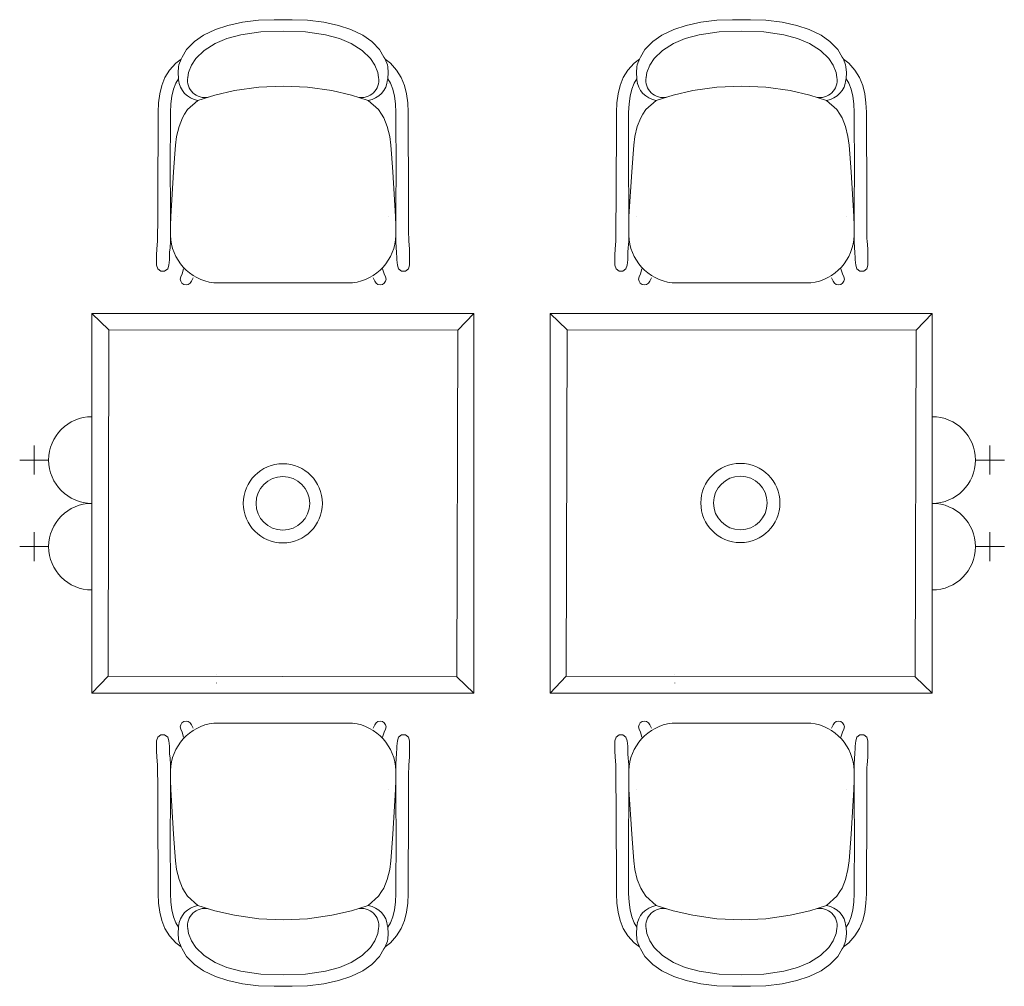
# Model space of a CAD drawing. Header units: millimetres. Extents: x -1131 to 37929, y -9154 to 9180.
# Tile 25 of 85: x 8097 to 10060, y 4955 to 6883. Entities that reach past the tile are written whole.
import ezdxf

# ---------------------------------------------------------------- set-up
doc = ezdxf.new("R2010")
doc.units = ezdxf.units.MM
doc.layers.add('GREYSCALE', color=9, linetype='Continuous', lineweight=0, true_color=0x808080)

# ---------------------------------------------------------------- blocks, each defined once
blk = doc.blocks.new('FLOOR PLAN')
at = {"layer": 'GREYSCALE'}
for p, q in [((8813.1, 15920.1), (8813.2, 15920.8)), ((9193.9, 15920.1), (9193.8, 15920.8)), ((9726.8, 15920.1), (9727, 15920.8)), ((10107.6, 15920.1), (10107.5, 15920.8)), ((8793.6, 15908.1), (8793.6, 15908.2)), ((9003.5, 15903.8), (9003.5, 15903.8)), ((9213.4, 15908.1), (9213.4, 15908.2)), ((9707.4, 15908.1), (9707.4, 15908.2)), ((9917.3, 15903.8), (9917.2, 15903.8)), ((10127.1, 15908.1), (10127.1, 15908.2)), ((8793.4, 15642.8), (8793.4, 15642.9)), ((9213.6, 15642.8), (9213.6, 15642.9)), ((9707.2, 15642.8), (9707.2, 15642.9)), ((10127.3, 15642.8), (10127.3, 15642.9)), ((8622.3, 15449.9), (8655.7, 15417.8)), ((9383.6, 15449.9), (9351.5, 15416.5)), ((9536, 15449.9), (9569.5, 15417.8)), ((10297.4, 15449.9), (10265.3, 15416.5)), ((8622.3, 15244.2), (8622.3, 15071.4)), ((10297.4, 15244.2), (10297.4, 15071.4)), ((8507.1, 15186.6), (8507.1, 15129)), ((10412.6, 15186.6), (10412.6, 15129)), ((8535.9, 15157.8), (8478.3, 15157.8)), ((10383.8, 15157.8), (10441.4, 15157.8)), ((8622.3, 15071.4), (8622.3, 14898.6)), ((10297.4, 15071.4), (10297.4, 14898.6)), ((8507.1, 15013.8), (8507.1, 14956.2)), ((10412.6, 15013.8), (10412.6, 14956.2)), ((8535.9, 14985), (8478.3, 14985)), ((10383.8, 14985), (10441.4, 14985)), ((8622.3, 14693), (8654.4, 14726.4)), ((8870.1, 14730.9), (8870.1, 14730.6)), ((9383.6, 14693), (9350.1, 14725.1)), ((9536, 14693), (9568.1, 14726.4)), ((9783.8, 14730.9), (9783.8, 14730.6)), ((10297.4, 14693), (10263.9, 14725.1)), ((8870.5, 14713.1), (8870.5, 14712.8)), ((9784.2, 14713.1), (9784.2, 14712.8)), ((8793.4, 14501.4), (8793.4, 14501.4)), ((9213.6, 14501.4), (9213.6, 14501.4)), ((9707.2, 14501.4), (9707.2, 14501.4)), ((10127.3, 14501.4), (10127.3, 14501.4)), ((8793.6, 14236.1), (8793.6, 14236.1)), ((9003.5, 14240.4), (9003.5, 14240.4)), ((9213.4, 14236.1), (9213.4, 14236.1)), ((9707.4, 14236.1), (9707.4, 14236.1)), ((9917.3, 14240.4), (9917.2, 14240.4)), ((10127.1, 14236.1), (10127.1, 14236.1)), ((8813.1, 14224.2), (8813.2, 14223.4)), ((9193.9, 14224.2), (9193.8, 14223.4)), ((9726.8, 14224.2), (9727, 14223.4)), ((10107.6, 14224.2), (10107.5, 14223.4))]:
    blk.add_line(p, q, dxfattribs=at)
for points in [[(8844.8, 16005.3), (8868.4, 16016.7), (8893, 16024.7), (8922.4, 16031.1), (8954.7, 16034.9), (8985.5, 16036.1), (9003.5, 16035.9)], [(9162.2, 16005.3), (9138.6, 16016.7), (9114, 16024.7), (9084.5, 16031.1), (9052.3, 16034.9), (9021.5, 16036.1), (9003.5, 16035.9)], [(9758.5, 16005.3), (9782.2, 16016.7), (9806.7, 16024.7), (9836.2, 16031.1), (9868.4, 16034.9), (9899.3, 16036.1), (9917.2, 16035.9)], [(10076, 16005.3), (10052.3, 16016.7), (10027.7, 16024.7), (9998.3, 16031.1), (9966.1, 16034.9), (9935.2, 16036.1), (9917.3, 16035.9)], [(8844.8, 16005.3), (8827, 15992.7), (8825.6, 15991.1), (8811.1, 15976.6), (8802.5, 15961.6), (8800.7, 15958.6), (8800.3, 15957.6), (8795.7, 15946.3), (8795.1, 15941.9), (8794, 15930.8)], [(9115.6, 15998.6), (9087.9, 16005.9), (9048.2, 16012.1), (9003.5, 16013.3), (8958.8, 16012.1), (8919.1, 16005.9), (8891.4, 15998.6), (8868.1, 15988.7), (8845.9, 15974.8)], [(9162.2, 16005.3), (9180, 15992.7), (9181.4, 15991.1), (9195.9, 15976.6), (9204.5, 15961.6), (9206.3, 15958.6), (9206.7, 15957.6), (9211.3, 15946.3), (9211.9, 15941.9), (9213, 15930.8)], [(9758.5, 16005.3), (9740.8, 15992.7), (9739.4, 15991.1), (9724.9, 15976.6), (9716.3, 15961.6), (9714.5, 15958.6), (9714.1, 15957.6), (9709.5, 15946.3), (9708.9, 15941.9), (9707.8, 15930.8)], [(10029.3, 15998.6), (10001.6, 16005.9), (9961.9, 16012.1), (9917.2, 16013.3), (9872.6, 16012.1), (9832.9, 16005.9), (9805.1, 15998.6), (9781.8, 15988.7), (9759.7, 15974.8)], [(10076, 16005.3), (10093.7, 15992.7), (10095.1, 15991.1), (10109.6, 15976.6), (10118.2, 15961.6), (10120, 15958.6), (10120.4, 15957.6), (10125, 15946.3), (10125.6, 15941.9), (10126.7, 15930.8)], [(8775.6, 15546.3), (8773.3, 15539.1), (8767.2, 15534.7), (8759.7, 15534.7), (8753.6, 15539.1), (8751.3, 15546.3), (8751.3, 15546.5), (8751.3, 15546.7), (8751.3, 15566.3), (8751.5, 15578.8), (8752.8, 15594.2), (8753.2, 15599.5), (8753.3, 15610.1), (8753.4, 15628.5), (8753.4, 15674), (8754.2, 15851.6), (8755.2, 15870.3), (8757.4, 15888), (8761.5, 15904.8), (8767.9, 15920.7), (8777.2, 15935.6), (8789.6, 15949.2), (8800.3, 15957.6)], [(9231.4, 15546.3), (9233.7, 15539.1), (9239.8, 15534.7), (9247.3, 15534.7), (9253.4, 15539.1), (9255.7, 15546.3), (9255.7, 15546.5), (9255.7, 15546.7), (9255.7, 15566.3), (9255.5, 15578.8), (9254.2, 15594.2), (9253.8, 15599.5), (9253.7, 15610.1), (9253.6, 15628.5), (9253.6, 15674), (9252.8, 15851.6), (9251.8, 15870.3), (9249.6, 15888), (9245.5, 15904.8), (9239.1, 15920.7), (9229.8, 15935.6), (9217.4, 15949.2), (9206.7, 15957.6)], [(9689.4, 15546.3), (9687, 15539.1), (9680.9, 15534.7), (9673.4, 15534.7), (9667.3, 15539.1), (9665, 15546.3), (9665, 15546.5), (9665, 15546.7), (9665, 15566.3), (9665.3, 15578.8), (9666.6, 15594.2), (9666.9, 15599.5), (9667, 15610.1), (9667.1, 15628.5), (9667.2, 15674), (9668, 15851.6), (9668.9, 15870.3), (9671.2, 15888), (9675.2, 15904.8), (9681.6, 15920.7), (9690.9, 15935.6), (9703.3, 15949.2), (9714.1, 15957.6)], [(10145.1, 15546.3), (10147.4, 15539.1), (10153.5, 15534.7), (10161, 15534.7), (10167.1, 15539.1), (10169.5, 15546.3), (10169.5, 15546.5), (10169.5, 15546.7), (10169.5, 15566.3), (10169.2, 15578.8), (10167.9, 15594.2), (10167.5, 15599.5), (10167.5, 15610.1), (10167.4, 15628.5), (10167.3, 15674), (10166.5, 15851.6), (10165.5, 15870.3), (10163.3, 15888), (10159.2, 15904.8), (10152.8, 15920.7), (10143.6, 15935.6), (10131.1, 15949.2), (10120.4, 15957.6)], [(8795.1, 15918.4), (8789.6, 15909.7), (8784.7, 15897.4), (8781.4, 15883.6), (8779.5, 15868.2), (8778.6, 15850.9), (8778, 15728.7)], [(9173.3, 15875), (9139.7, 15885.5), (9100.8, 15894.5), (9052.2, 15901.5), (9003.5, 15903.8), (9003.5, 15903.8), (8954.8, 15901.5), (8906.2, 15894.5), (8867.3, 15885.5), (8833.7, 15875)], [(9211.9, 15918.4), (9217.4, 15909.7), (9222.3, 15897.4), (9225.6, 15883.6), (9227.5, 15868.2), (9228.4, 15850.9), (9229, 15728.7)], [(9708.8, 15918.4), (9703.4, 15909.7), (9698.4, 15897.4), (9695.1, 15883.6), (9693.2, 15868.2), (9692.3, 15850.9), (9691.8, 15728.7)], [(10087.1, 15875), (10053.4, 15885.5), (10014.5, 15894.5), (9966, 15901.5), (9917.3, 15903.8), (9917.2, 15903.8), (9868.5, 15901.5), (9820, 15894.5), (9781, 15885.5), (9747.4, 15875)], [(10125.7, 15918.4), (10131.1, 15909.7), (10136, 15897.4), (10139.3, 15883.6), (10141.3, 15868.2), (10142.2, 15850.9), (10142.7, 15728.7)], [(8795.9, 15823.2), (8791.1, 15803.2), (8788.8, 15785.9), (8787.3, 15768.6), (8785, 15732.5), (8779.3, 15643.5), (8778.8, 15625.6), (8778.8, 15625.1), (8778.9, 15622.2)], [(9211.1, 15823.2), (9215.9, 15803.2), (9218.2, 15785.9), (9219.7, 15768.6), (9222, 15732.5), (9227.7, 15643.5), (9228.2, 15625.6), (9228.2, 15625.1), (9228.1, 15622.2)], [(9709.6, 15823.2), (9704.9, 15803.2), (9702.5, 15785.9), (9701.1, 15768.6), (9698.7, 15732.5), (9693, 15643.5), (9692.5, 15625.6), (9692.5, 15625.1), (9692.7, 15622.2)], [(10124.9, 15823.2), (10129.6, 15803.2), (10131.9, 15785.9), (10133.4, 15768.6), (10135.7, 15732.5), (10141.4, 15643.5), (10141.9, 15625.6), (10141.9, 15625.1), (10141.8, 15622.2)], [(8775.6, 15546.3), (8777, 15557.4), (8777, 15560.4), (8777.2, 15572.6), (8778, 15581.2), (8778.7, 15594.6), (8778.7, 15599.4), (8778.8, 15609.9), (8778.9, 15628.4), (8778.9, 15673.9), (8778, 15728.7)], [(9231.4, 15546.3), (9230, 15557.4), (9230, 15560.4), (9229.8, 15572.6), (9229, 15581.2), (9228.3, 15594.6), (9228.3, 15599.4), (9228.2, 15609.9), (9228.1, 15628.4), (9228.1, 15673.9), (9229, 15728.7)], [(9689.4, 15546.3), (9690.7, 15557.4), (9690.8, 15560.4), (9691, 15572.6), (9691.7, 15581.2), (9692.4, 15594.6), (9692.4, 15599.4), (9692.5, 15609.9), (9692.6, 15628.4), (9692.7, 15673.9), (9691.8, 15728.7)], [(10145.1, 15546.3), (10143.7, 15557.4), (10143.7, 15560.4), (10143.5, 15572.6), (10142.8, 15581.2), (10142.1, 15594.6), (10142, 15599.4), (10142, 15609.9), (10141.9, 15628.4), (10141.8, 15673.9), (10142.7, 15728.7)], [(8805.1, 15539), (8801.9, 15529), (8799.3, 15523.3), (8799.3, 15523.2), (8798.4, 15518.7), (8799.3, 15514.3), (8801.8, 15510.6), (8805.5, 15508.1), (8809.9, 15507.2), (8814.4, 15508.1), (8818.1, 15510.6), (8820.6, 15514.3), (8820.7, 15514.5), (8824.1, 15521.5)], [(9201.9, 15539), (9205.1, 15529), (9207.7, 15523.3), (9207.7, 15523.2), (9208.6, 15518.7), (9207.7, 15514.3), (9205.2, 15510.6), (9201.5, 15508.1), (9197, 15507.2), (9192.6, 15508.1), (9188.9, 15510.6), (9186.4, 15514.3), (9186.3, 15514.5), (9182.8, 15521.5)], [(9718.9, 15539), (9715.7, 15529), (9713.1, 15523.3), (9713, 15523.2), (9712.1, 15518.7), (9713, 15514.3), (9715.5, 15510.6), (9719.3, 15508.1), (9723.7, 15507.2), (9728.1, 15508.1), (9731.9, 15510.6), (9734.4, 15514.3), (9734.4, 15514.5), (9737.9, 15521.5)], [(10115.6, 15539), (10118.8, 15529), (10121.4, 15523.3), (10121.5, 15523.2), (10122.4, 15518.7), (10121.5, 15514.3), (10119, 15510.6), (10115.2, 15508.1), (10110.8, 15507.2), (10106.4, 15508.1), (10102.6, 15510.6), (10100.1, 15514.3), (10100, 15514.5), (10096.6, 15521.5)], [(8805.1, 14605.2), (8801.9, 14615.3), (8799.3, 14621), (8799.3, 14621.1), (8798.4, 14625.5), (8799.3, 14629.9), (8801.8, 14633.7), (8805.5, 14636.2), (8809.9, 14637.1), (8814.4, 14636.2), (8818.1, 14633.7), (8820.6, 14629.9), (8820.7, 14629.8), (8824.1, 14622.8)], [(9201.9, 14605.2), (9205.1, 14615.3), (9207.7, 14621), (9207.7, 14621.1), (9208.6, 14625.5), (9207.7, 14629.9), (9205.2, 14633.7), (9201.5, 14636.2), (9197, 14637.1), (9192.6, 14636.2), (9188.9, 14633.7), (9186.4, 14629.9), (9186.3, 14629.8), (9182.8, 14622.8)], [(9718.9, 14605.2), (9715.7, 14615.3), (9713.1, 14621), (9713, 14621.1), (9712.1, 14625.5), (9713, 14629.9), (9715.5, 14633.7), (9719.3, 14636.2), (9723.7, 14637.1), (9728.1, 14636.2), (9731.9, 14633.7), (9734.4, 14629.9), (9734.4, 14629.8), (9737.9, 14622.8)], [(10115.6, 14605.2), (10118.8, 14615.3), (10121.4, 14621), (10121.5, 14621.1), (10122.4, 14625.5), (10121.5, 14629.9), (10119, 14633.7), (10115.2, 14636.2), (10110.8, 14637.1), (10106.4, 14636.2), (10102.6, 14633.7), (10100.1, 14629.9), (10100, 14629.8), (10096.6, 14622.8)], [(8775.6, 14598), (8773.3, 14605.1), (8767.2, 14609.6), (8759.7, 14609.6), (8753.6, 14605.1), (8751.3, 14598), (8751.3, 14597.8), (8751.3, 14597.6), (8751.3, 14577.9), (8751.5, 14565.4), (8752.8, 14550), (8753.2, 14544.8), (8753.3, 14534.2), (8753.4, 14515.8), (8753.4, 14470.3), (8754.2, 14292.6), (8755.2, 14273.9), (8757.4, 14256.3), (8761.5, 14239.5), (8767.9, 14223.6), (8777.2, 14208.7), (8789.6, 14195.1), (8800.3, 14186.6)], [(9231.4, 14598), (9233.7, 14605.1), (9239.8, 14609.6), (9247.3, 14609.6), (9253.4, 14605.1), (9255.7, 14598), (9255.7, 14597.8), (9255.7, 14597.6), (9255.7, 14577.9), (9255.5, 14565.4), (9254.2, 14550), (9253.8, 14544.8), (9253.7, 14534.2), (9253.6, 14515.8), (9253.6, 14470.3), (9252.8, 14292.6), (9251.8, 14273.9), (9249.6, 14256.3), (9245.5, 14239.5), (9239.1, 14223.6), (9229.8, 14208.7), (9217.4, 14195.1), (9206.7, 14186.6)], [(9689.4, 14598), (9687, 14605.1), (9680.9, 14609.6), (9673.4, 14609.6), (9667.3, 14605.1), (9665, 14598), (9665, 14597.8), (9665, 14597.6), (9665, 14577.9), (9665.3, 14565.4), (9666.6, 14550), (9666.9, 14544.8), (9667, 14534.2), (9667.1, 14515.8), (9667.2, 14470.3), (9668, 14292.6), (9668.9, 14273.9), (9671.2, 14256.3), (9675.2, 14239.5), (9681.6, 14223.6), (9690.9, 14208.7), (9703.3, 14195.1), (9714.1, 14186.6)], [(10145.1, 14598), (10147.4, 14605.1), (10153.5, 14609.6), (10161, 14609.6), (10167.1, 14605.1), (10169.5, 14598), (10169.5, 14597.8), (10169.5, 14597.6), (10169.5, 14577.9), (10169.2, 14565.4), (10167.9, 14550), (10167.5, 14544.8), (10167.5, 14534.2), (10167.4, 14515.8), (10167.3, 14470.3), (10166.5, 14292.6), (10165.5, 14273.9), (10163.3, 14256.3), (10159.2, 14239.5), (10152.8, 14223.6), (10143.6, 14208.7), (10131.1, 14195.1), (10120.4, 14186.6)], [(8775.6, 14598), (8777, 14586.9), (8777, 14583.9), (8777.2, 14571.7), (8778, 14563), (8778.7, 14549.6), (8778.7, 14544.8), (8778.8, 14534.3), (8778.9, 14515.9), (8778.9, 14470.4), (8778, 14415.5)], [(9231.4, 14598), (9230, 14586.9), (9230, 14583.9), (9229.8, 14571.7), (9229, 14563), (9228.3, 14549.6), (9228.3, 14544.8), (9228.2, 14534.3), (9228.1, 14515.9), (9228.1, 14470.4), (9229, 14415.5)], [(9689.4, 14598), (9690.7, 14586.9), (9690.8, 14583.9), (9691, 14571.7), (9691.7, 14563), (9692.4, 14549.6), (9692.4, 14544.8), (9692.5, 14534.3), (9692.6, 14515.9), (9692.7, 14470.4), (9691.8, 14415.5)], [(10145.1, 14598), (10143.7, 14586.9), (10143.7, 14583.9), (10143.5, 14571.7), (10142.8, 14563), (10142.1, 14549.6), (10142, 14544.8), (10142, 14534.3), (10141.9, 14515.9), (10141.8, 14470.4), (10142.7, 14415.5)], [(8795.9, 14321.1), (8791.1, 14341), (8788.8, 14358.3), (8787.3, 14375.6), (8785, 14411.8), (8779.3, 14500.8), (8778.8, 14518.7), (8778.8, 14519.1), (8778.9, 14522)], [(9211.1, 14321.1), (9215.9, 14341), (9218.2, 14358.3), (9219.7, 14375.6), (9222, 14411.8), (9227.7, 14500.8), (9228.2, 14518.7), (9228.2, 14519.1), (9228.1, 14522)], [(9709.6, 14321.1), (9704.9, 14341), (9702.5, 14358.3), (9701.1, 14375.6), (9698.7, 14411.8), (9693, 14500.8), (9692.5, 14518.7), (9692.5, 14519.1), (9692.7, 14522)], [(10124.9, 14321.1), (10129.6, 14341), (10131.9, 14358.3), (10133.4, 14375.6), (10135.7, 14411.8), (10141.4, 14500.8), (10141.9, 14518.7), (10141.9, 14519.1), (10141.8, 14522)], [(8795.1, 14225.9), (8789.6, 14234.6), (8784.7, 14246.9), (8781.4, 14260.6), (8779.5, 14276.1), (8778.6, 14293.4), (8778, 14415.5)], [(9211.9, 14225.9), (9217.4, 14234.6), (9222.3, 14246.9), (9225.6, 14260.6), (9227.5, 14276.1), (9228.4, 14293.4), (9229, 14415.5)], [(9708.8, 14225.9), (9703.4, 14234.6), (9698.4, 14246.9), (9695.1, 14260.6), (9693.2, 14276.1), (9692.3, 14293.4), (9691.8, 14415.5)], [(10125.7, 14225.9), (10131.1, 14234.6), (10136, 14246.9), (10139.3, 14260.6), (10141.3, 14276.1), (10142.2, 14293.4), (10142.7, 14415.5)], [(9173.3, 14269.2), (9139.7, 14258.8), (9100.8, 14249.8), (9052.2, 14242.8), (9003.5, 14240.4), (9003.5, 14240.4), (8954.8, 14242.8), (8906.2, 14249.8), (8867.3, 14258.8), (8833.7, 14269.2)], [(10087.1, 14269.2), (10053.4, 14258.8), (10014.5, 14249.8), (9966, 14242.8), (9917.3, 14240.4), (9917.2, 14240.4), (9868.5, 14242.8), (9820, 14249.8), (9781, 14258.8), (9747.4, 14269.2)], [(8844.8, 14138.9), (8827, 14151.5), (8825.6, 14153.1), (8811.1, 14167.7), (8802.5, 14182.6), (8800.7, 14185.7), (8800.3, 14186.6), (8795.7, 14198), (8795.1, 14202.4), (8794, 14213.5)], [(9162.2, 14138.9), (9180, 14151.5), (9181.4, 14153.1), (9195.9, 14167.7), (9204.5, 14182.6), (9206.3, 14185.7), (9206.7, 14186.6), (9211.3, 14198), (9211.9, 14202.4), (9213, 14213.5)], [(9758.5, 14138.9), (9740.8, 14151.5), (9739.4, 14153.1), (9724.9, 14167.7), (9716.3, 14182.6), (9714.5, 14185.7), (9714.1, 14186.6), (9709.5, 14198), (9708.9, 14202.4), (9707.8, 14213.5)], [(10076, 14138.9), (10093.7, 14151.5), (10095.1, 14153.1), (10109.6, 14167.7), (10118.2, 14182.6), (10120, 14185.7), (10120.4, 14186.6), (10125, 14198), (10125.6, 14202.4), (10126.7, 14213.5)], [(9115.6, 14145.7), (9087.9, 14138.4), (9048.2, 14132.1), (9003.5, 14130.9), (8958.8, 14132.1), (8919.1, 14138.4), (8891.4, 14145.7), (8868.1, 14155.6), (8845.9, 14169.5)], [(10029.3, 14145.7), (10001.6, 14138.4), (9961.9, 14132.1), (9917.2, 14130.9), (9872.6, 14132.1), (9832.9, 14138.4), (9805.1, 14145.7), (9781.8, 14155.6), (9759.7, 14169.5)], [(8844.8, 14138.9), (8868.4, 14127.6), (8893, 14119.6), (8922.4, 14113.2), (8954.7, 14109.3), (8985.5, 14108.1), (9003.5, 14108.3)], [(9162.2, 14138.9), (9138.6, 14127.6), (9114, 14119.6), (9084.5, 14113.2), (9052.3, 14109.3), (9021.5, 14108.1), (9003.5, 14108.3)], [(9758.5, 14138.9), (9782.2, 14127.6), (9806.7, 14119.6), (9836.2, 14113.2), (9868.4, 14109.3), (9899.3, 14108.1), (9917.2, 14108.3)], [(10076, 14138.9), (10052.3, 14127.6), (10027.7, 14119.6), (9998.3, 14113.2), (9966.1, 14109.3), (9935.2, 14108.1), (9917.3, 14108.3)]]:
    blk.add_lwpolyline(points, dxfattribs=at)
for points in [[(9152.7, 15881.4, 0.526709), (9193.8, 15920.8), (9192.4, 15930.5), (9186.4, 15945.3), (9177.6, 15958.7), (9161.1, 15974.8), (9138.9, 15988.7), (9115.6, 15998.6)], [(10066.4, 15881.4, 0.526709), (10107.5, 15920.8), (10106.2, 15930.5), (10100.1, 15945.3), (10091.3, 15958.7), (10074.8, 15974.8), (10052.6, 15988.7), (10029.3, 15998.6)], [(8854.3, 15881.4, -0.526709), (8813.2, 15920.8), (8814.6, 15930.5), (8820.6, 15945.3), (8829.4, 15958.7), (8845.9, 15974.8)], [(9768.1, 15881.4, -0.526709), (9727, 15920.8), (9728.3, 15930.5), (9734.4, 15945.3), (9743.2, 15958.7), (9759.7, 15974.8)], [(8795.9, 15823.2), (8802.7, 15840.5), (8807.1, 15847.3), (8813.1, 15856.7), (8833.7, 15875, -0.349179), (8795.2, 15916.8), (8795.1, 15918.4), (8794, 15930.8)], [(9211.1, 15823.2), (9204.3, 15840.5), (9199.9, 15847.3), (9193.9, 15856.7), (9173.3, 15875, 0.349179), (9211.8, 15916.8), (9211.9, 15918.4), (9213, 15930.8)], [(9709.6, 15823.2), (9716.4, 15840.5), (9720.8, 15847.3), (9726.8, 15856.7), (9747.4, 15875, -0.349179), (9708.9, 15916.8), (9708.8, 15918.4), (9707.8, 15930.8)], [(10124.9, 15823.2), (10118, 15840.5), (10113.7, 15847.3), (10107.7, 15856.7), (10087.1, 15875, 0.349179), (10125.5, 15916.8), (10125.7, 15918.4), (10126.7, 15930.8)], [(9228.2, 15606.3, -0.369238), (9141.9, 15511), (8865.1, 15511, -0.369238), (8778.8, 15606.3)], [(10142, 15606.3, -0.369238), (10055.6, 15511), (9778.8, 15511, -0.369238), (9692.5, 15606.3)], [(9228.2, 14537.9, 0.369238), (9141.9, 14633.2), (8865.1, 14633.2, 0.369238), (8778.8, 14537.9)], [(10142, 14537.9, 0.369238), (10055.6, 14633.2), (9778.8, 14633.2, 0.369238), (9692.5, 14537.9)], [(8795.9, 14321.1), (8802.7, 14303.8), (8807.1, 14297), (8813.1, 14287.6), (8833.7, 14269.2, 0.349179), (8795.2, 14227.4), (8795.1, 14225.9), (8794, 14213.5)], [(9211.1, 14321.1), (9204.3, 14303.8), (9199.9, 14297), (9193.9, 14287.6), (9173.3, 14269.2, -0.349179), (9211.8, 14227.4), (9211.9, 14225.9), (9213, 14213.5)], [(9709.6, 14321.1), (9716.4, 14303.8), (9720.8, 14297), (9726.8, 14287.6), (9747.4, 14269.2, 0.349179), (9708.9, 14227.4), (9708.8, 14225.9), (9707.8, 14213.5)], [(10124.9, 14321.1), (10118, 14303.8), (10113.7, 14297), (10107.7, 14287.6), (10087.1, 14269.2, -0.349179), (10125.5, 14227.4), (10125.7, 14225.9), (10126.7, 14213.5)], [(8854.3, 14262.8, 0.526709), (8813.2, 14223.4), (8814.6, 14213.7), (8820.6, 14198.9), (8829.4, 14185.6), (8845.9, 14169.5)], [(9152.7, 14262.8, -0.526709), (9193.8, 14223.4), (9192.4, 14213.7), (9186.4, 14198.9), (9177.6, 14185.6), (9161.1, 14169.5), (9138.9, 14155.6), (9115.6, 14145.7)], [(9768.1, 14262.8, 0.526709), (9727, 14223.4), (9728.3, 14213.7), (9734.4, 14198.9), (9743.2, 14185.6), (9759.7, 14169.5)], [(10066.4, 14262.8, -0.526709), (10107.5, 14223.4), (10106.2, 14213.7), (10100.1, 14198.9), (10091.3, 14185.6), (10074.8, 14169.5), (10052.6, 14155.6), (10029.3, 14145.7)]]:
    blk.add_lwpolyline(points, format="xyb", dxfattribs=at)
at = {"layer": 'GREYSCALE', "ltscale": 3}
for points in [[(9383.6, 14693), (8622.3, 14693), (8622.3, 15449.9), (9383.6, 15449.9)], [(10297.4, 14693), (9536, 14693), (9536, 15449.9), (10297.4, 15449.9)], [(9350.1, 14725.1), (8654.4, 14726.4), (8655.7, 15417.8), (9351.5, 15416.5)], [(10263.9, 14725.1), (9568.1, 14726.4), (9569.5, 15417.8), (10265.3, 15416.5)]]:
    blk.add_lwpolyline(points, close=True, dxfattribs=at)
at = {"layer": 'GREYSCALE'}
for centre, radius in [((9002.9, 15071.4), 78.9), ((9915.1, 15072.1), 78.9), ((9002.9, 15071.4), 53.5), ((9915.1, 15072.1), 53.5)]:
    blk.add_circle(centre, radius, dxfattribs=at)
for centre, start, end in [((8622.3, 15157.8), 90, 270), ((10297.4, 15157.8), 270, 90), ((8622.3, 14985), 90, 270), ((10297.4, 14985), 270, 90)]:
    blk.add_arc(centre, 86.4, start, end, dxfattribs=at)

msp = doc.modelspace()

# ---------------------------------------------------------------- block references
at = {"layer": 'GREYSCALE'}
msp.add_blockref('FLOOR PLAN', (-381, -9153.5), dxfattribs=at)

doc.saveas('drawing.dxf')
